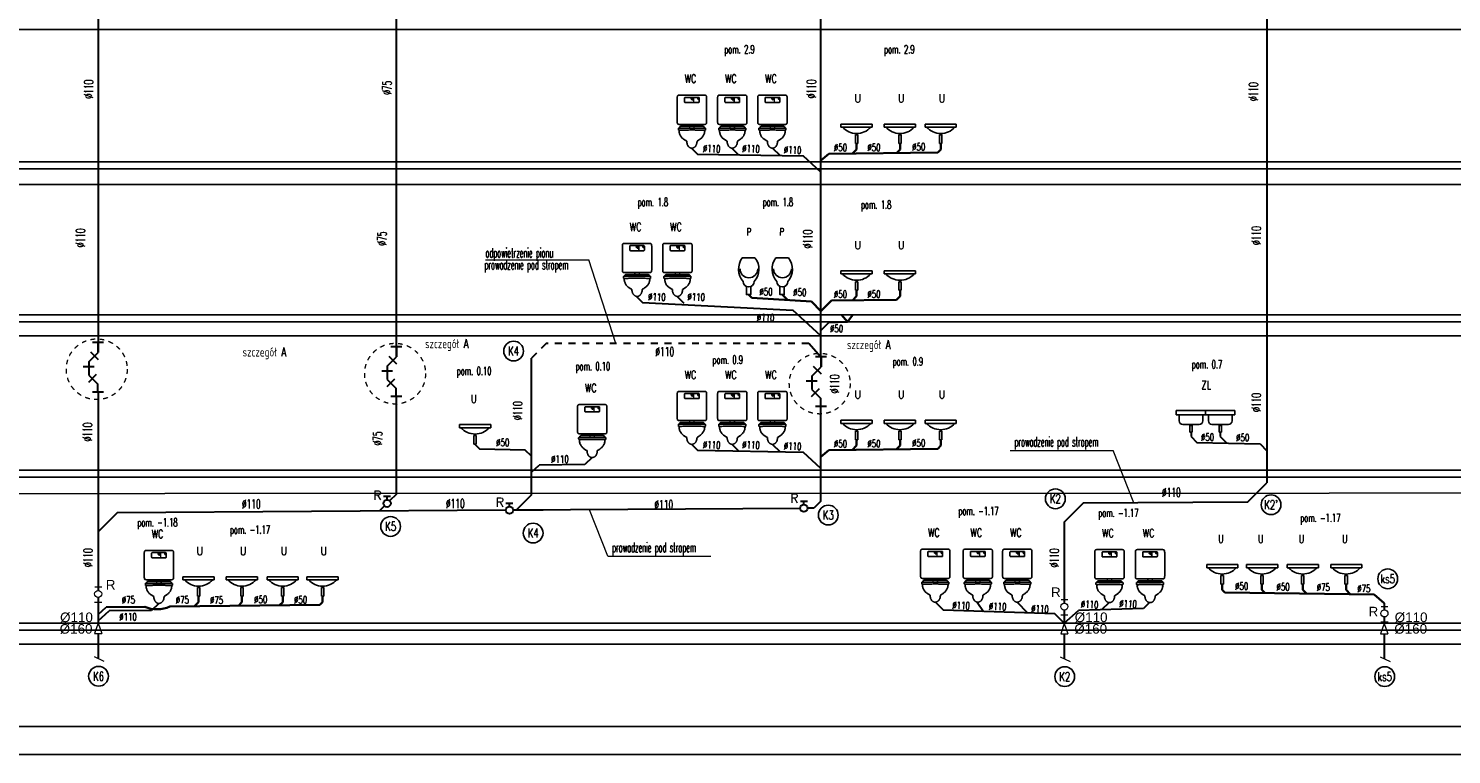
# Model space of a CAD drawing. Header units: millimetres. Extents: x -34676 to 172266, y 39940 to 476087.
# Tile 208 of 256: x 97708 to 128836, y 274875 to 290761. Entities that reach past the tile are written whole.
import ezdxf
from ezdxf.enums import TextEntityAlignment as Align
from ezdxf.lldxf.tags import DXFTag

# ---------------------------------------------------------------- set-up
doc = ezdxf.new("R2010")
doc.units = ezdxf.units.MM
doc.header["$MEASUREMENT"] = 0
doc.linetypes.add('DASHED', pattern=[2, 1, -1])
for name, color, linetype, lineweight in [('# nr wpustów', 200, 'Continuous', 9), ('# woda', 4, 'Continuous', 18), ('##pion ks', 7, 'Continuous', 20), ('#kan.san', 34, 'Continuous', 30), ('#ks', 34, 'Continuous', 30), ('A-Warstwa6', 7, 'Continuous', 15), ('Warstwa 6', 7, 'Continuous', 15), ('WARSTWA6', 7, 'Continuous', 15)]:
    doc.layers.add(name, color=color, linetype=linetype, lineweight=lineweight)
for name, color, linetype in [('#armatura', 255, 'Continuous'), ('#kan_san-op', 34, 'Continuous'), ('IS_Opisy_działek_Therm', 7, 'SOLID'), ('LINIE_ODN', 7, 'Continuous'), ('ODCINKI', 7, 'Continuous')]:
    doc.layers.add(name, color=color, linetype=linetype)
doc.layers.add('IS_Opisy_działek_Wodociag', color=7, linetype='SOLID', true_color=0x000000)
doc.styles.add('Arial', font='arial.ttf', dxfattribs={"height": 0.2})
doc.styles.add('GLOWNE', font='romans.shx', dxfattribs={"width": 0.8})
doc.styles.add('ROMANS', font='romans', dxfattribs={"width": 0.6})
doc.styles.get("Standard").update_dxf_attribs({"font": 'arial.ttf'})
tags = doc.linetypes.add('SOLID', pattern=[10, 10, 0]).pattern_tags.tags
tags[6:7] = [DXFTag(74, 4), DXFTag(75, 0), DXFTag(340, '0'), DXFTag(46, 0.0), DXFTag(50, 0.0), DXFTag(44, 0.0), DXFTag(45, 0.0)]
tags[4:5] = [DXFTag(74, 4), DXFTag(75, 0), DXFTag(340, '0'), DXFTag(46, 0.0), DXFTag(50, 0.0), DXFTag(44, 0.0), DXFTag(45, 0.0)]

# ---------------------------------------------------------------- blocks, each defined once
blk = doc.blocks.new('AD201B8')
at = {"layer": '#ks', "color": 7, "lineweight": -3, "ltscale": 0.01, "const_width": 3.2}
for points in [[(4, 127.2), (4, 116)], [(-4.8, 68), (-4.8, 60)], [(4.8, 68), (4.8, 60)]]:
    blk.add_lwpolyline(points, dxfattribs=at)
at = {"layer": '#ks', "color": 7, "linetype": 'Continuous', "lineweight": -3}
for points, knots in [([(-32, 124), (-32, 124.7), (-32, 125.9), (-32, 127.5), (-31.9, 128.8), (-31.7, 129.9), (-31.3, 130.7), (-30.7, 131.3), (-29.9, 131.7), (-28.8, 131.9), (-27.5, 132), (-25.9, 132), (-24.7, 132), (-24, 132)], [0, 0, 0, 0, 0.01243432, 0.02261803, 0.03080098, 0.03729996, 0.0425926, 0.04742706, 0.0527197, 0.05921868, 0.06740164, 0.07758535, 0.09001967, 0.09001967, 0.09001967, 0.09001967]), ([(24, 132), (24.7, 132), (25.9, 132), (27.5, 132), (28.8, 131.9), (29.9, 131.7), (30.7, 131.3), (31.3, 130.7), (31.7, 129.9), (31.9, 128.8), (32, 127.5), (32, 125.9), (32, 124.7), (32, 124)], [0, 0, 0, 0, 0.01243432, 0.02261803, 0.03080098, 0.03729996, 0.0425926, 0.04742706, 0.0527197, 0.05921868, 0.06740164, 0.07758535, 0.09001967, 0.09001967, 0.09001967, 0.09001967]), ([(32, 124), (32, 122.6), (32, 119.9), (32, 116), (32, 112.2), (32, 108.6), (32, 104.8), (32, 101), (32, 96.9), (32, 92.4), (32, 87.5), (32, 81.9), (32, 78.1), (32, 76)], [0, 0, 0, 0, 0.0261458, 0.0504884, 0.073704, 0.0964688, 0.1194591, 0.1433509, 0.1688204, 0.196544, 0.2271976, 0.2614576, 0.3, 0.3, 0.3, 0.3]), ([(-24, 68), (-24.7, 68), (-25.9, 68), (-27.5, 68), (-28.8, 68.1), (-29.9, 68.3), (-30.7, 68.7), (-31.3, 69.3), (-31.7, 70.1), (-31.9, 71.2), (-32, 72.5), (-32, 74.1), (-32, 75.3), (-32, 76)], [0, 0, 0, 0, 0.01243432, 0.02261803, 0.03080098, 0.03729996, 0.0425926, 0.04742706, 0.0527197, 0.05921868, 0.06740164, 0.07758535, 0.09001967, 0.09001967, 0.09001967, 0.09001967]), ([(24, 68), (22.6, 68), (19.9, 68), (16, 68), (12.2, 68), (8.6, 68), (4.8, 68), (1, 68), (-3.1, 68), (-7.6, 68), (-12.5, 68), (-18.1, 68), (-21.9, 68), (-24, 68)], [0, 0, 0, 0, 0.0261458, 0.0504884, 0.073704, 0.0964688, 0.1194591, 0.1433509, 0.1688204, 0.196544, 0.2271976, 0.2614576, 0.3, 0.3, 0.3, 0.3]), ([(32, 76), (32, 75.3), (32, 74.1), (32, 72.5), (31.9, 71.2), (31.7, 70.1), (31.3, 69.3), (30.7, 68.7), (29.9, 68.3), (28.8, 68.1), (27.5, 68), (25.9, 68), (24.7, 68), (24, 68)], [0, 0, 0, 0, 0.01243432, 0.02261803, 0.03080098, 0.03729996, 0.0425926, 0.04742706, 0.0527197, 0.05921868, 0.06740164, 0.07758535, 0.09001967, 0.09001967, 0.09001967, 0.09001967])]:
    blk.add_open_spline(points, degree=3, knots=knots, dxfattribs=at)
for points in [[(-24, 132), (-22.5, 132), (-19.6, 132), (-15.3, 132), (-10.9, 132), (-6.5, 132), (-2.2, 132), (2.2, 132), (6.5, 132), (10.9, 132), (15.3, 132), (19.6, 132), (22.5, 132), (24, 132)], [(-32, 76), (-32, 77.5), (-32, 80.4), (-32, 84.7), (-32, 89.1), (-32, 93.5), (-32, 97.8), (-32, 102.2), (-32, 106.5), (-32, 110.9), (-32, 115.3), (-32, 119.6), (-32, 122.5), (-32, 124)]]:
    blk.add_open_spline(points, degree=3, dxfattribs=at)
at = {"layer": '#ks', "color": 7, "lineweight": -3, "ltscale": 0.01}
for points, knots in [([(-16, 124), (-16, 124.3), (-16, 124.7), (-16, 125.4), (-15.9, 125.9), (-15.9, 126.4), (-15.7, 126.7), (-15.5, 126.9), (-15.2, 127.1), (-14.7, 127.1), (-14.2, 127.2), (-13.5, 127.2), (-13.1, 127.2), (-12.8, 127.2)], [0, 0, 0, 0, 0.00497373, 0.00904721, 0.01232039, 0.01491998, 0.01703704, 0.01897083, 0.02108788, 0.02368747, 0.02696065, 0.03103414, 0.03600787, 0.03600787, 0.03600787, 0.03600787]), ([(-12.8, 127.2), (-12, 127.2), (-10.4, 127.2), (-8.2, 127.2), (-6.1, 127.2), (-4.1, 127.2), (-2.2, 127.2), (-0.2, 127.2), (1.9, 127.2), (4.2, 127.2), (6.8, 127.2), (9.7, 127.2), (11.7, 127.2), (12.8, 127.2)], [0, 0, 0, 0, 0.015447, 0.0293614, 0.0421938, 0.0543952, 0.0664162, 0.0787077, 0.0917205, 0.1059053, 0.121713, 0.1395943, 0.16, 0.16, 0.16, 0.16]), ([(-0.8, 126.4), (-0.8, 126.3), (-0.8, 126.2), (-0.9, 126), (-0.9, 125.7), (-1, 125.5), (-1.1, 125.3), (-1.3, 125.1), (-1.4, 124.9), (-1.5, 124.7), (-1.5, 124.4), (-1.6, 124.2), (-1.6, 124.1), (-1.6, 124)], [0, 0, 0, 0, 0.0013686, 0.00276912, 0.00421381, 0.00569952, 0.00721335, 0.0087371, 0.01025093, 0.01173665, 0.01318133, 0.01458185, 0.01595045, 0.01595045, 0.01595045, 0.01595045]), ([(0, 124), (0, 124.1), (0, 124.2), (-0.1, 124.4), (-0.1, 124.7), (-0.2, 124.9), (-0.3, 125.1), (-0.5, 125.3), (-0.6, 125.5), (-0.7, 125.7), (-0.7, 126), (-0.8, 126.2), (-0.8, 126.3), (-0.8, 126.4)], [0, 0, 0, 0, 0.0013686, 0.00276912, 0.00421381, 0.00569952, 0.00721335, 0.0087371, 0.01025093, 0.01173665, 0.01318133, 0.01458185, 0.01595045, 0.01595045, 0.01595045, 0.01595045]), ([(0.8, 124.8), (0.8, 124.7), (0.8, 124.6), (0.7, 124.4), (0.7, 124.1), (0.6, 123.9), (0.5, 123.7), (0.3, 123.5), (0.2, 123.3), (0.1, 123.1), (0.1, 122.8), (0, 122.6), (0, 122.5), (0, 122.4)], [0, 0, 0, 0, 0.0013686, 0.00276912, 0.00421381, 0.00569952, 0.00721335, 0.0087371, 0.01025093, 0.01173665, 0.01318133, 0.01458185, 0.01595045, 0.01595045, 0.01595045, 0.01595045]), ([(1.6, 122.4), (1.6, 122.5), (1.6, 122.6), (1.5, 122.8), (1.5, 123.1), (1.4, 123.3), (1.3, 123.5), (1.1, 123.7), (1, 123.9), (0.9, 124.1), (0.9, 124.4), (0.8, 124.6), (0.8, 124.7), (0.8, 124.8)], [0, 0, 0, 0, 0.0013686, 0.00276912, 0.00421381, 0.00569952, 0.00721335, 0.0087371, 0.01025093, 0.01173665, 0.01318133, 0.01458185, 0.01595045, 0.01595045, 0.01595045, 0.01595045]), ([(2.4, 126.4), (2.4, 126.3), (2.4, 126.2), (2.3, 126), (2.3, 125.7), (2.2, 125.5), (2.1, 125.3), (1.9, 125.1), (1.8, 124.9), (1.7, 124.7), (1.7, 124.4), (1.6, 124.2), (1.6, 124.1), (1.6, 124)], [0, 0, 0, 0, 0.0013686, 0.00276912, 0.00421381, 0.00569952, 0.00721335, 0.0087371, 0.01025093, 0.01173665, 0.01318133, 0.01458185, 0.01595045, 0.01595045, 0.01595045, 0.01595045]), ([(3.2, 124), (3.2, 124.1), (3.2, 124.2), (3.1, 124.4), (3.1, 124.7), (3, 124.9), (2.9, 125.1), (2.7, 125.3), (2.6, 125.5), (2.5, 125.7), (2.5, 126), (2.4, 126.2), (2.4, 126.3), (2.4, 126.4)], [0, 0, 0, 0, 0.0013686, 0.00276912, 0.00421381, 0.00569952, 0.00721335, 0.0087371, 0.01025093, 0.01173665, 0.01318133, 0.01458185, 0.01595045, 0.01595045, 0.01595045, 0.01595045]), ([(12.8, 127.2), (13.1, 127.2), (13.5, 127.2), (14.2, 127.2), (14.7, 127.1), (15.2, 127.1), (15.5, 126.9), (15.7, 126.7), (15.9, 126.4), (15.9, 125.9), (16, 125.4), (16, 124.7), (16, 124.3), (16, 124)], [0, 0, 0, 0, 0.00497373, 0.00904721, 0.01232039, 0.01491998, 0.01703704, 0.01897083, 0.02108788, 0.02368747, 0.02696065, 0.03103414, 0.03600787, 0.03600787, 0.03600787, 0.03600787]), ([(13.6, 126.4), (13.6, 126.3), (13.6, 126.2), (13.5, 126), (13.5, 125.7), (13.4, 125.5), (13.3, 125.3), (13.1, 125.1), (13, 124.9), (12.9, 124.7), (12.9, 124.4), (12.8, 124.2), (12.8, 124.1), (12.8, 124)], [0, 0, 0, 0, 0.0013686, 0.00276912, 0.00421381, 0.00569952, 0.00721335, 0.0087371, 0.01025093, 0.01173665, 0.01318133, 0.01458185, 0.01595045, 0.01595045, 0.01595045, 0.01595045]), ([(14.4, 124), (14.4, 124.1), (14.4, 124.2), (14.3, 124.4), (14.3, 124.7), (14.2, 124.9), (14.1, 125.1), (13.9, 125.3), (13.8, 125.5), (13.7, 125.7), (13.7, 126), (13.6, 126.2), (13.6, 126.3), (13.6, 126.4)], [0, 0, 0, 0, 0.0013686, 0.00276912, 0.00421381, 0.00569952, 0.00721335, 0.0087371, 0.01025093, 0.01173665, 0.01318133, 0.01458185, 0.01595045, 0.01595045, 0.01595045, 0.01595045]), ([(-16, 119.2), (-16, 119.4), (-16, 119.8), (-16, 120.3), (-16, 120.7), (-16, 121.1), (-16, 121.4), (-16, 121.8), (-16, 122.1), (-16, 122.5), (-16, 122.9), (-16, 123.4), (-16, 123.8), (-16, 124)], [0, 0, 0, 0, 0.00374155, 0.00687453, 0.00953418, 0.01185575, 0.01397446, 0.01602554, 0.01814425, 0.02046582, 0.02312547, 0.02625845, 0.03, 0.03, 0.03, 0.03]), ([(-12.8, 116), (-13.1, 116), (-13.5, 116), (-14.2, 116), (-14.7, 116.1), (-15.2, 116.1), (-15.5, 116.3), (-15.7, 116.5), (-15.9, 116.8), (-15.9, 117.3), (-16, 117.8), (-16, 118.5), (-16, 118.9), (-16, 119.2)], [0, 0, 0, 0, 0.00497373, 0.00904721, 0.01232039, 0.01491998, 0.01703704, 0.01897083, 0.02108788, 0.02368747, 0.02696065, 0.03103414, 0.03600787, 0.03600787, 0.03600787, 0.03600787]), ([(12.8, 116), (11.9, 116), (10.2, 116), (7.8, 116), (5.7, 116), (3.8, 116), (2.1, 116), (0.3, 116), (-1.7, 116), (-3.8, 116), (-6.4, 116), (-9.4, 116), (-11.6, 116), (-12.8, 116)], [0, 0, 0, 0, 0.0174756, 0.0322014, 0.0448986, 0.0562885, 0.0670924, 0.0780316, 0.0898272, 0.1032006, 0.118873, 0.1375657, 0.16, 0.16, 0.16, 0.16]), ([(-1.6, 124), (-1.6, 124), (-1.6, 124), (-1.6, 123.9), (-1.6, 123.8), (-1.6, 123.8), (-1.5, 123.7), (-1.5, 123.5), (-1.4, 123.4), (-1.3, 123.3), (-1.2, 123.3), (-1, 123.2), (-0.9, 123.2), (-0.8, 123.2)], [0, 0, 0, 0, 0.000116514, 0.000436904, 0.000919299, 0.001525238, 0.002221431, 0.002982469, 0.003794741, 0.004661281, 0.005605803, 0.006672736, 0.007921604, 0.007921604, 0.007921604, 0.007921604]), ([(-0.8, 123.2), (-0.7, 123.2), (-0.6, 123.2), (-0.4, 123.3), (-0.3, 123.3), (-0.2, 123.4), (-0.1, 123.5), (-0.1, 123.7), (0, 123.8), (0, 123.8), (0, 123.9), (0, 124), (0, 124), (0, 124)], [0, 0, 0, 0, 0.001248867, 0.002315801, 0.003260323, 0.004126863, 0.004939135, 0.005700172, 0.006396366, 0.007002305, 0.007484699, 0.007805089, 0.007921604, 0.007921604, 0.007921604, 0.007921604]), ([(0, 122.4), (0, 122.4), (0, 122.4), (0, 122.3), (0, 122.2), (0, 122.2), (0.1, 122.1), (0.1, 121.9), (0.2, 121.8), (0.3, 121.7), (0.4, 121.7), (0.6, 121.6), (0.7, 121.6), (0.8, 121.6)], [0, 0, 0, 0, 0.000116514, 0.000436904, 0.000919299, 0.001525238, 0.002221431, 0.002982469, 0.003794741, 0.004661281, 0.005605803, 0.006672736, 0.007921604, 0.007921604, 0.007921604, 0.007921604]), ([(0.8, 121.6), (0.9, 121.6), (1, 121.6), (1.2, 121.7), (1.3, 121.7), (1.4, 121.8), (1.5, 121.9), (1.5, 122.1), (1.6, 122.2), (1.6, 122.2), (1.6, 122.3), (1.6, 122.4), (1.6, 122.4), (1.6, 122.4)], [0, 0, 0, 0, 0.001248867, 0.002315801, 0.003260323, 0.004126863, 0.004939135, 0.005700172, 0.006396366, 0.007002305, 0.007484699, 0.007805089, 0.007921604, 0.007921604, 0.007921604, 0.007921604]), ([(1.6, 124), (1.6, 124), (1.6, 124), (1.6, 123.9), (1.6, 123.8), (1.6, 123.8), (1.7, 123.7), (1.7, 123.5), (1.8, 123.4), (1.9, 123.3), (2, 123.3), (2.2, 123.2), (2.3, 123.2), (2.4, 123.2)], [0, 0, 0, 0, 0.000116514, 0.000436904, 0.000919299, 0.001525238, 0.002221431, 0.002982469, 0.003794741, 0.004661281, 0.005605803, 0.006672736, 0.007921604, 0.007921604, 0.007921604, 0.007921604]), ([(2.4, 123.2), (2.5, 123.2), (2.6, 123.2), (2.8, 123.3), (2.9, 123.3), (3, 123.4), (3.1, 123.5), (3.1, 123.7), (3.2, 123.8), (3.2, 123.8), (3.2, 123.9), (3.2, 124), (3.2, 124), (3.2, 124)], [0, 0, 0, 0, 0.001248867, 0.002315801, 0.003260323, 0.004126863, 0.004939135, 0.005700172, 0.006396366, 0.007002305, 0.007484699, 0.007805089, 0.007921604, 0.007921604, 0.007921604, 0.007921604]), ([(12.8, 124), (12.8, 124), (12.8, 124), (12.8, 123.9), (12.8, 123.8), (12.8, 123.8), (12.9, 123.7), (12.9, 123.5), (13, 123.4), (13.1, 123.3), (13.2, 123.3), (13.4, 123.2), (13.5, 123.2), (13.6, 123.2)], [0, 0, 0, 0, 0.000116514, 0.000436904, 0.000919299, 0.001525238, 0.002221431, 0.002982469, 0.003794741, 0.004661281, 0.005605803, 0.006672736, 0.007921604, 0.007921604, 0.007921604, 0.007921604]), ([(16, 119.2), (16, 118.9), (16, 118.5), (16, 117.8), (15.9, 117.3), (15.9, 116.8), (15.7, 116.5), (15.5, 116.3), (15.2, 116.1), (14.7, 116.1), (14.2, 116), (13.5, 116), (13.1, 116), (12.8, 116)], [0, 0, 0, 0, 0.00497373, 0.00904721, 0.01232039, 0.01491998, 0.01703704, 0.01897083, 0.02108788, 0.02368747, 0.02696065, 0.03103414, 0.03600787, 0.03600787, 0.03600787, 0.03600787]), ([(13.6, 123.2), (13.7, 123.2), (13.8, 123.2), (14, 123.3), (14.1, 123.3), (14.2, 123.4), (14.3, 123.5), (14.3, 123.7), (14.4, 123.8), (14.4, 123.8), (14.4, 123.9), (14.4, 124), (14.4, 124), (14.4, 124)], [0, 0, 0, 0, 0.001248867, 0.002315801, 0.003260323, 0.004126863, 0.004939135, 0.005700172, 0.006396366, 0.007002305, 0.007484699, 0.007805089, 0.007921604, 0.007921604, 0.007921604, 0.007921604]), ([(16, 124), (16, 123.8), (16, 123.4), (16, 122.9), (16, 122.5), (16, 122.1), (16, 121.8), (16, 121.4), (16, 121.1), (16, 120.7), (16, 120.3), (16, 119.8), (16, 119.4), (16, 119.2)], [0, 0, 0, 0, 0.00374155, 0.00687453, 0.00953418, 0.01185575, 0.01397446, 0.01602554, 0.01814425, 0.02046582, 0.02312547, 0.02625845, 0.03, 0.03, 0.03, 0.03]), ([(-28, 60), (-27.9, 60.2), (-27.8, 60.6), (-27.5, 61.2), (-27.2, 61.8), (-26.9, 62.3), (-26.5, 62.7), (-26.1, 63.1), (-25.7, 63.4), (-25.3, 63.7), (-24.9, 63.9), (-24.4, 64), (-24.1, 64), (-24, 64)], [0, 0, 0, 0, 0.00423186, 0.00830097, 0.01220149, 0.01592844, 0.01947867, 0.02285217, 0.02605368, 0.02909475, 0.03199625, 0.03479091, 0.03752535, 0.03752535, 0.03752535, 0.03752535]), ([(-24, 64), (-21.8, 64), (-17.8, 64), (-12.5, 64), (-8.3, 64), (-4.8, 64), (-1.7, 64), (1.2, 64), (4.2, 64), (7.8, 64), (12.2, 64), (17.7, 64), (21.7, 64), (24, 64)], [0, 0, 0, 0, 0.0413599, 0.0740195, 0.0999399, 0.1210819, 0.1394065, 0.1568745, 0.175447, 0.1970849, 0.2237491, 0.2574005, 0.3, 0.3, 0.3, 0.3]), ([(24, 64), (24.1, 64), (24.4, 64), (24.9, 63.9), (25.3, 63.7), (25.7, 63.4), (26.1, 63.1), (26.5, 62.7), (26.9, 62.3), (27.2, 61.8), (27.5, 61.2), (27.8, 60.6), (27.9, 60.2), (28, 60)], [0, 0, 0, 0, 0.00273444, 0.00552909, 0.00843059, 0.01147167, 0.01467318, 0.01804667, 0.02159691, 0.02532386, 0.02922438, 0.03329349, 0.03752535, 0.03752535, 0.03752535, 0.03752535]), ([(-28, 60), (-28.1, 60), (-28.4, 60), (-28.7, 60), (-29, 60), (-29.2, 59.9), (-29.4, 59.8), (-29.5, 59.6), (-29.5, 59.4), (-29.6, 59), (-29.6, 58.7), (-29.6, 58.2), (-29.6, 57.8), (-29.6, 57.6)], [0, 0, 0, 0, 0.00248688, 0.00452447, 0.00616882, 0.00750526, 0.00868128, 0.00991384, 0.01141668, 0.01334144, 0.01579113, 0.01884568, 0.02257596, 0.02257596, 0.02257596, 0.02257596]), ([(-29.6, 57.6), (-29.6, 57.5), (-29.6, 57.2), (-29.6, 56.8), (-29.6, 56.5), (-29.5, 56.2), (-29.5, 55.9), (-29.4, 55.7), (-29.2, 55.5), (-29, 55.4), (-28.7, 55.3), (-28.4, 55.2), (-28.1, 55.2), (-28, 55.2)], [0, 0, 0, 0, 0.00260332, 0.00495928, 0.00707154, 0.00895171, 0.01062718, 0.01215261, 0.01362068, 0.01515861, 0.01690281, 0.01897256, 0.0214625, 0.0214625, 0.0214625, 0.0214625]), ([(28, 60), (26.2, 60), (22.6, 60), (17.2, 60), (11.9, 60), (6.6, 60), (1.4, 60), (-3.7, 60), (-8.8, 60), (-13.7, 60), (-18.6, 60), (-23.3, 60), (-26.5, 60), (-28, 60)], [0, 0, 0, 0, 0.0339594, 0.0676258, 0.1009542, 0.1338993, 0.1664162, 0.1984598, 0.229985, 0.2609467, 0.2912998, 0.3209992, 0.35, 0.35, 0.35, 0.35]), ([(-28, 55.2), (-26.3, 55.3), (-22.8, 55.4), (-17.6, 55.6), (-12.5, 55.7), (-7.3, 55.8), (-2.2, 55.8), (2.8, 55.8), (7.9, 55.8), (12.9, 55.7), (18, 55.6), (23, 55.4), (26.3, 55.3), (28, 55.2)], [0, 0, 0, 0, 0.0326306, 0.0650275, 0.0972149, 0.1292172, 0.1610589, 0.1927644, 0.2243581, 0.2558647, 0.2873085, 0.3187141, 0.350106, 0.350106, 0.350106, 0.350106]), ([(-28, 55.2), (-28, 54), (-27.9, 51.8), (-27.3, 48.6), (-26.4, 45.7), (-25.2, 43.2), (-23.8, 40.9), (-22.1, 38.9), (-20.2, 37.1), (-18.1, 35.4), (-15.9, 33.9), (-13.6, 32.5), (-12, 31.6), (-11.2, 31.2)], [0, 0, 0, 0, 0.022009, 0.0420139, 0.0604947, 0.0779125, 0.0946803, 0.1111371, 0.1275324, 0.1440256, 0.1606965, 0.1775602, 0.1945849, 0.1945849, 0.1945849, 0.1945849]), ([(-11.2, 31.2), (-11.2, 30.4), (-11.1, 28.7), (-10.7, 26.4), (-10.1, 24.3), (-9.3, 22.4), (-8.3, 20.7), (-7.2, 19.3), (-5.9, 18.1), (-4.5, 17.2), (-3, 16.5), (-1.5, 16.1), (-0.5, 16), (0, 16)], [0, 0, 0, 0, 0.0157588, 0.0304114, 0.0440832, 0.05689, 0.068938, 0.0803261, 0.091148, 0.1014962, 0.1114679, 0.1211705, 0.1307285, 0.1307285, 0.1307285, 0.1307285]), ([(0, 16), (0.5, 16), (1.5, 16.1), (3, 16.5), (4.5, 17.2), (5.9, 18.1), (7.2, 19.3), (8.3, 20.7), (9.3, 22.4), (10.1, 24.3), (10.7, 26.4), (11.1, 28.7), (11.2, 30.4), (11.2, 31.2)], [0, 0, 0, 0, 0.009558, 0.0192606, 0.0292323, 0.0395805, 0.0504023, 0.0617905, 0.0738385, 0.0866453, 0.1003171, 0.1149697, 0.1307285, 0.1307285, 0.1307285, 0.1307285]), ([(11.2, 31.2), (11.9, 31.6), (13.4, 32.5), (15.6, 33.9), (17.7, 35.4), (19.8, 37.1), (21.7, 38.9), (23.5, 40.9), (25, 43.2), (26.3, 45.7), (27.3, 48.6), (27.9, 51.8), (28, 54), (28, 55.2)], [0, 0, 0, 0, 0.0160517, 0.0323232, 0.0487165, 0.0651746, 0.0817004, 0.0983761, 0.11538, 0.1329948, 0.1516015, 0.1716595, 0.193675, 0.193675, 0.193675, 0.193675]), ([(29.6, 57.6), (29.6, 57.8), (29.6, 58.2), (29.6, 58.7), (29.6, 59), (29.5, 59.4), (29.5, 59.6), (29.4, 59.8), (29.2, 59.9), (29, 60), (28.7, 60), (28.4, 60), (28.1, 60), (28, 60)], [0, 0, 0, 0, 0.00373029, 0.00678483, 0.00923453, 0.01115929, 0.01266213, 0.01389468, 0.0150707, 0.01640714, 0.0180515, 0.02008909, 0.02257596, 0.02257596, 0.02257596, 0.02257596]), ([(28, 55.2), (28.1, 55.2), (28.4, 55.2), (28.7, 55.3), (29, 55.4), (29.2, 55.5), (29.4, 55.7), (29.5, 55.9), (29.5, 56.2), (29.6, 56.5), (29.6, 56.8), (29.6, 57.2), (29.6, 57.5), (29.6, 57.6)], [0, 0, 0, 0, 0.00248994, 0.00455969, 0.00630389, 0.00784182, 0.00930989, 0.01083532, 0.01251079, 0.01439096, 0.01650323, 0.01885919, 0.0214625, 0.0214625, 0.0214625, 0.0214625])]:
    blk.add_open_spline(points, degree=3, knots=knots, dxfattribs=at)
at = {"layer": '#armatura', "color": 7, "style": 'ROMANS', "width": 0.75}
blk.add_text('WC', height=18, dxfattribs=at).set_placement((-16.1, 159.1))
blk = doc.blocks.new('AD201A8')
at = {"layer": '#armatura', "color": 7, "ltscale": 0.008}
for p, q in [((-33.8, 90), (34.3, 90)), ((-33.8, 90), (-33.8, 83)), ((34.3, 83), (-33.8, 83)), ((-2.6, 66.1), (-2.6, 47.3)), ((2.6, 66.1), (-2.6, 66.1)), ((2.6, 47.3), (2.6, 66.1)), ((34.3, 90), (34.3, 83)), ((2.6, 47.3), (-2.6, 47.3))]:
    blk.add_line(p, q, dxfattribs=at)
blk.add_arc((0, 110.6), 41.4, 221.7425, 318.4821, dxfattribs=at)
at = {"layer": '#armatura', "color": 7, "style": 'ROMANS', "width": 0.75}
blk.add_text('U', height=18, dxfattribs=at).set_placement((-9.1, 137.1))
blk = doc.blocks.new('ttggg')
at = {"layer": '# nr wpustów', "color": 34, "linetype": 'Continuous', "lineweight": 30}
for p, q in [((-0.1, 0.084), (0.002, 0.084)), ((-0.049, 0.033), (-0.049, 0.084))]:
    blk.add_line(p, q, dxfattribs=at)
blk.add_circle((-0.049, -0.02), 0.0531, dxfattribs=at)
blk = doc.blocks.new('qadeeff')
at = {"layer": '#kan.san', "color": 34}
for p, q in [((-77134, 27191.1), (-77157.9, 27191.1)), ((-77146, 27191.1), (-77146, 27191.1)), ((-77146, 27169.5), (-77146, 27191.1)), ((-77146, 27191.1), (-77146, 27169.5)), ((-77166.4, 27149.1), (-77146, 27169.5)), ((-77166.4, 27149.1), (-77166.4, 27120)), ((-77145.3, 27153.3), (-77162.2, 27170.1)), ((-77154.5, 27138.2), (-77178.3, 27138.2)), ((-77150.4, 27120.9), (-77167.3, 27104)), ((-77166.4, 27120), (-77146.3, 27099.9)), ((-77134, 27082.7), (-77157.9, 27082.7)), ((-77146.3, 27082.7), (-77146.3, 27099.9))]:
    blk.add_line(p, q, dxfattribs=at)
blk = doc.blocks.new('A$C51EE0A61')
at = {"layer": '#armatura', "color": 7, "ltscale": 0.008}
for p, q in [((0, 91), (639, 91)), ((0, 0), (0, 91)), ((639, 0), (0, 0)), ((64, 0), (579, 0)), ((639, 91), (639, 0))]:
    blk.add_line(p, q, dxfattribs=at)

msp = doc.modelspace()

# ---------------------------------------------------------------- linework, layer by layer
at = {"layer": '#armatura', "color": 7, "ltscale": 0.008}
for p, q in [((113598, 285742), (113321, 285742)), ((114332, 285742), (114055, 285742)), ((122880, 282173), (122880, 282310)), ((123318, 282096), (122957, 282096)), ((123112, 282073), (123164, 282073)), ((123112, 281927), (123112, 282073)), ((123164, 282073), (123164, 281927)), ((123395, 282310), (123395, 282173)), ((123519, 282310), (123519, 282173)), ((123957, 282096), (123596, 282096)), ((123751, 282073), (123803, 282073)), ((123751, 281927), (123751, 282073)), ((123803, 282073), (123803, 281927)), ((124034, 282310), (124034, 282173)), ((123112, 281927), (123164, 281927)), ((123751, 281927), (123803, 281927))]:
    msp.add_line(p, q, dxfattribs=at)
for points in [[(113506, 285112), (113506, 284938), (113412, 284938), (113412, 285114)], [(114240, 285112), (114240, 284938), (114146, 284938), (114146, 285114)]]:
    msp.add_lwpolyline(points, dxfattribs=at)
for centre, radius, start, end in [((113654, 285496), 414, 143.6605, 221.1182), ((113467, 285500), 194, 180, 0), ((113287, 285490), 400, 318.2168, 38.9643), ((114389, 285496), 414, 143.6605, 221.1182), ((114201, 285500), 194, 180, 0), ((114021, 285490), 400, 318.2168, 38.9643), ((113462, 285224), 120, 180, 0), ((114197, 285224), 120, 180, 0), ((122957, 282173), 76.9, 179.9997, 269.9997), ((123318, 282173), 76.9, 269.9997, 359.9997), ((123596, 282173), 76.9, 179.9997, 269.9997), ((123957, 282173), 76.9, 269.9997, 359.9997)]:
    msp.add_arc(centre, radius, start, end, dxfattribs=at)
at = {"layer": '#kan_san-op', "color": 7}
for centre in [(108320, 283703), (120170, 280470), (124888, 280341), (115203, 280114), (105630, 279865), (108747, 279720), (127441, 278719), (99241, 276587), (120375, 276580), (127374, 276580)]:
    msp.add_ellipse(centre, major_axis=(-153, 153), ratio=1, start_param=3.926991, end_param=10.210176, dxfattribs=at)
at = {"layer": '#ks', "lineweight": 35}
for p, q in [((115042, 287870), (115214, 288016)), ((115214, 288016), (117596, 288045)), ((115822, 288113), (115731, 288022)), ((115822, 288242), (115822, 288113)), ((116772, 288113), (116692, 288034)), ((116772, 288242), (116772, 288113)), ((117664, 288113), (117596, 288045)), ((117664, 288242), (117664, 288113)), ((113459, 284938), (113534, 284864)), ((113534, 284864), (114833, 284784)), ((114193, 284938), (114316, 284816)), ((115273, 284807), (116692, 284824)), ((115822, 284903), (115731, 284812)), ((115822, 285032), (115822, 284903)), ((116772, 284903), (116692, 284824)), ((116772, 285032), (116772, 284903)), ((114833, 284784), (115042, 284576)), ((115273, 284807), (115042, 284576)), ((115822, 281762), (115822, 281633)), ((116772, 281762), (116772, 281633)), ((117664, 281762), (117664, 281633)), ((115042, 281390), (115214, 281536)), ((115214, 281536), (117596, 281565)), ((115822, 281633), (115731, 281542)), ((116772, 281633), (116692, 281554)), ((117664, 281633), (117596, 281565)), ((123819, 278605), (123819, 278477)), ((124690, 278605), (124690, 278477)), ((125582, 278605), (125582, 278477)), ((126531, 278605), (126531, 278477)), ((101429, 278339), (101429, 278211)), ((102378, 278339), (102378, 278211)), ((103271, 278339), (103271, 278211)), ((104141, 278339), (104141, 278211)), ((123819, 278477), (123876, 278419)), ((127140, 278379), (123876, 278419)), ((124690, 278477), (124758, 278409)), ((125582, 278477), (125661, 278397)), ((126531, 278477), (126622, 278386)), ((127364, 278189), (127140, 278379)), ((99405, 278096), (100252, 278106)), ((100800, 278113), (104084, 278153)), ((101429, 278211), (101338, 278119)), ((102378, 278211), (102299, 278131)), ((103271, 278211), (103202, 278142)), ((104141, 278211), (104084, 278153))]:
    msp.add_line(p, q, dxfattribs=at)
at = {"layer": '#ks', "color": 7, "lineweight": 35}
for p, q in [((115493, 284492), (115625, 284339)), ((115625, 284339), (115737, 284492))]:
    msp.add_line(p, q, dxfattribs=at)
at = {"layer": '#ks', "color": 34, "linetype": 'DASHED', "lineweight": 30, "ltscale": 150}
for p, q in [((109031, 283865), (108710, 283544)), ((114774, 283865), (109031, 283865))]:
    msp.add_line(p, q, dxfattribs=at)
at = {"layer": '#ks', "lineweight": 35}
msp.add_arc((100519, 278726), 674, 246.7308, 294.6826, dxfattribs=at)
at = {"color": 7, "linetype": 'DASHED', "lineweight": 0, "ltscale": 100}
for centre in [(99202, 283304), (105728, 283208), (115016, 282990)]:
    msp.add_circle(centre, 665, dxfattribs=at)
at = {"layer": 'IS_Opisy_działek_Therm', "color": 7}
for p, q in [((74766, 275485), (171666, 275485)), ((72266, 274875), (172266, 274875))]:
    msp.add_line(p, q, dxfattribs=at)
at = {"layer": 'IS_Opisy_działek_Therm', "color": 252, "ltscale": 10}
for points in [[(75191, 290740), (151618, 290740)], [(75191, 287692), (151618, 287692)], [(75838, 287845), (151618, 287845)], [(75191, 287347), (151618, 287347)], [(75191, 284340), (151618, 284340)], [(75838, 284492), (151618, 284492)], [(75191, 284035), (151618, 284035)], [(75838, 281099), (151618, 281099)], [(75191, 280946), (151618, 280946)], [(75226, 280581), (151618, 280601)], [(75838, 277746), (151618, 277746)], [(75191, 277593), (151618, 277593)], [(75191, 277289), (151618, 277289)]]:
    msp.add_lwpolyline(points, dxfattribs=at)
at = {"layer": 'IS_Opisy_działek_Wodociag', "color": 7, "lineweight": 13, "ltscale": 10}
for p, q in [((107708, 285696), (109965, 285696)), ((110554, 283865), (109965, 285696)), ((119180, 281527), (121437, 281527)), ((121887, 280383), (121437, 281527)), ((110380, 279216), (109981, 280231)), ((110380, 279216), (112636, 279216))]:
    msp.add_line(p, q, dxfattribs=at)
at = {"layer": 'LINIE_ODN', "lineweight": 5}
for p, q in [((98172, 277746), (99232, 277746)), ((120366, 277746), (121350, 277746)), ((127364, 277746), (128348, 277746)), ((99143, 277023), (99358, 276917)), ((120277, 277016), (120492, 276910)), ((127275, 277016), (127491, 276910))]:
    msp.add_line(p, q, dxfattribs=at)
at = {"layer": 'ODCINKI', "color": 34, "lineweight": 30}
for p, q in [((99232, 298973), (99232, 283888)), ((115042, 283562), (115042, 298973)), ((124797, 298966), (124797, 280821)), ((105758, 283577), (105758, 297458)), ((112210, 288142), (112342, 288011)), ((112342, 288011), (114652, 287972)), ((113094, 288142), (113240, 287996)), ((113982, 288141), (114144, 287986)), ((115042, 287615), (114652, 287972)), ((111011, 284899), (111142, 284767)), ((111895, 284899), (112041, 284753)), ((111142, 284767), (114430, 284595)), ((115042, 284034), (114430, 284595)), ((115042, 284153), (115217, 284328)), ((115217, 284328), (115625, 284339)), ((115042, 283572), (114774, 283865)), ((108710, 280554), (108710, 283544)), ((99232, 282805), (99232, 278466)), ((105758, 280575), (105758, 282709)), ((115042, 280417), (115042, 282663)), ((123138, 281927), (123138, 281833)), ((123138, 281833), (123268, 281703)), ((123777, 281927), (123777, 281833)), ((123777, 281833), (123923, 281688)), ((107469, 281668), (107579, 281558)), ((108575, 281537), (107579, 281558)), ((108710, 281402), (108575, 281537)), ((112210, 281662), (112342, 281531)), ((112342, 281531), (114652, 281492)), ((113094, 281662), (113240, 281516)), ((113982, 281661), (114144, 281506)), ((115042, 281135), (114652, 281492)), ((123268, 281703), (124647, 281670)), ((124647, 281670), (124797, 281520)), ((108710, 281056), (108876, 281208)), ((109877, 281217), (108876, 281208)), ((110039, 281372), (109877, 281217)), ((124376, 280400), (124797, 280821)), ((105758, 280575), (105608, 280426)), ((108710, 280554), (108377, 280220)), ((99232, 279747), (99653, 280168)), ((108149, 280218), (99647, 280162)), ((105495, 280313), (105382, 280200)), ((114588, 280261), (108308, 280220)), ((108608, 280222), (108308, 280220)), ((108968, 280224), (108377, 280220)), ((114888, 280263), (114748, 280262)), ((115042, 280417), (114888, 280263)), ((120366, 279960), (120787, 280382)), ((124376, 280400), (120781, 280376)), ((120366, 279960), (120366, 278189)), ((99232, 278312), (99232, 278196)), ((99232, 278207), (99232, 277746)), ((99232, 277937), (99405, 278096)), ((99233, 277798), (99471, 278016)), ((100400, 278025), (99471, 278016)), ((100562, 278180), (100400, 278025)), ((117548, 278208), (117725, 278032)), ((120160, 277952), (117725, 278032)), ((118458, 278208), (118601, 278003)), ((119567, 277971), (119337, 278208)), ((120366, 278036), (120366, 277739)), ((120366, 277746), (120674, 278029)), ((122101, 278067), (120674, 278029)), ((121344, 278198), (121182, 278042)), ((122232, 278198), (122101, 278067)), ((127364, 278189), (127364, 278039)), ((120366, 277746), (120160, 277952)), ((127364, 277886), (127364, 277739)), ((99232, 277520), (99232, 276979)), ((120366, 277513), (120366, 276972)), ((127364, 277513), (127364, 276972))]:
    msp.add_line(p, q, dxfattribs=at)
at = {"layer": 'Warstwa 6'}
for centre in [(99233, 278389), (120366, 278112), (127369, 277962)]:
    msp.add_circle(centre, 76.9, dxfattribs=at)
at = {"layer": 'WARSTWA6', "linetype": 'Continuous'}
for p, q in [((99163, 278543), (99310, 278543)), ((99154, 278207), (99312, 278207)), ((120295, 278266), (120442, 278266)), ((127298, 278116), (127445, 278116)), ((99232, 277746), (99153, 277520)), ((99232, 277746), (99311, 277520)), ((120287, 277930), (120445, 277930)), ((120366, 277739), (120287, 277513)), ((120366, 277739), (120445, 277513)), ((127364, 277739), (127285, 277513)), ((127290, 277780), (127448, 277780)), ((127364, 277739), (127443, 277513)), ((99153, 277520), (99311, 277520)), ((120287, 277513), (120445, 277513)), ((127285, 277513), (127443, 277513))]:
    msp.add_line(p, q, dxfattribs=at)

# ---------------------------------------------------------------- block references
at = {"layer": '# woda', "color": 7, "linetype": 'Continuous', "lineweight": 50, "xscale": 10, "yscale": 10, "zscale": 10}
for p in [(870691, 11977), (877217, 11881), (886505, 11664)]:
    msp.add_blockref('qadeeff', p, dxfattribs=at)
at = {"layer": '#ks', "color": 1, "lineweight": 35, "rotation": 359.9996593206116}
for p in [(122816, 282310), (123455, 282310)]:
    msp.add_blockref('A$C51EE0A61', p, dxfattribs=at)
at = {"lineweight": 50, "yscale": 10.00000000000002}
for name, p, xscale, zscale in [('AD201B8', (112220, 287981), 10.00000000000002, 10.00000000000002), ('AD201B8', (113103, 287981), 10.00000000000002, 10.00000000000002), ('AD201B8', (113982, 287981), 10.00000000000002, 10.00000000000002), ('AD201A8', (115822, 287769), -10.00000000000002, 9.999999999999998), ('AD201A8', (116772, 287769), -10.00000000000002, 9.999999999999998), ('AD201A8', (117664, 287769), -10.00000000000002, 9.999999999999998), ('AD201B8', (111020, 284738), 10.00000000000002, 10.00000000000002), ('AD201B8', (111904, 284738), 10.00000000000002, 10.00000000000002), ('AD201A8', (115822, 284559), -10.00000000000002, 9.999999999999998), ('AD201A8', (116772, 284559), -10.00000000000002, 9.999999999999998), ('AD201B8', (112220, 281501), 10.00000000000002, 10.00000000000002), ('AD201B8', (113103, 281501), 10.00000000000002, 10.00000000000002), ('AD201B8', (113982, 281501), 10.00000000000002, 10.00000000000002), ('AD201A8', (115822, 281289), -10.00000000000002, 9.999999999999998), ('AD201A8', (116772, 281289), -10.00000000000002, 9.999999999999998), ('AD201A8', (117664, 281289), -10.00000000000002, 9.999999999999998), ('AD201B8', (117543, 278048), 10.00000000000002, 10.00000000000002), ('AD201B8', (118474, 278048), 10.00000000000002, 10.00000000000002), ('AD201B8', (119337, 278048), 10.00000000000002, 10.00000000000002), ('AD201B8', (121354, 278038), 10.00000000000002, 10.00000000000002), ('AD201B8', (122241, 278038), 10.00000000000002, 10.00000000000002), ('AD201A8', (123819, 278132), 10.00000000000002, 10.00000000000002), ('AD201A8', (124690, 278132), 10.00000000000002, 10.00000000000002), ('AD201A8', (125582, 278132), 10.00000000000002, 10.00000000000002), ('AD201A8', (126531, 278132), 10.00000000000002, 10.00000000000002), ('AD201A8', (101429, 277866), -10.00000000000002, 9.999999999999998), ('AD201A8', (102378, 277866), -10.00000000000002, 9.999999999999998), ('AD201A8', (103271, 277866), -10.00000000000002, 9.999999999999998), ('AD201A8', (104141, 277866), -10.00000000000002, 9.999999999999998)]:
    msp.add_blockref(name, p, dxfattribs=dict(at, xscale=xscale, zscale=zscale))
at = {"lineweight": 50, "xscale": 10.00000000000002, "yscale": 10.00000000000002}
for name, p, zscale, rotation in [('AD201B8', (110039, 281212), 10.00000000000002, 359.9999999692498), ('AD201A8', (107477, 281195), 9.999999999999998, 3.075021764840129e-08), ('AD201B8', (100562, 278020), 10.00000000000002, 359.9999999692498)]:
    msp.add_blockref(name, p, dxfattribs=dict(at, zscale=zscale, rotation=rotation))
at = {"layer": 'ODCINKI', "color": 34, "lineweight": 30, "xscale": 1500, "yscale": 1500, "zscale": 1500, "rotation": 360}
for p in [(105625, 280400), (108302, 280250), (114742, 280295)]:
    msp.add_blockref('ttggg', p, dxfattribs=at)

# ---------------------------------------------------------------- texts
at = {"layer": '##pion ks', "color": 7, "linetype": 'Continuous', "lineweight": 30, "char_height": 200, "width": 240.82, "attachment_point": 1, "style": 'Arial'}
for insert in [(105252, 280644, 9981), (107929, 280493, 9981), (114368, 280582, 9981)]:
    msp.add_mtext('\\Fromans.shx;\\T0.75;R', dxfattribs=dict(at, insert=insert))
at = {"layer": '#armatura', "color": 7, "style": 'ROMANS'}
for s, height, rotation, width, p in [('pom. 2.9', 180, 0.0003, 0.6, (112927, 290214)), ('pom. 2.9', 180, 0.0003, 0.6, (116424, 290214)), ('%%C50', 160, 359.1464, 0.7, (116057, 288080)), ('%%C50', 160, 359.1464, 0.7, (117037, 288093)), ('%%C110', 160, 357.571, 0.7, (112458, 288058)), ('%%C110', 160, 357.571, 0.7, (113318, 288058)), ('%%C110', 160, 357.571, 0.7, (114229, 288031)), ('∅50', 160, 359.1464, 0.7, (115325, 288078)), ('pom. 1.8', 180, 0.0003, 0.6, (111032, 286873)), ('pom. 1.8', 180, 0.0003, 0.6, (113767, 286874)), ('pom. 1.8', 180, 0.0003, 0.6, (115916, 286816)), ('P', 160, 359.1464, 0.7, (113415, 286231)), ('P', 160, 359.1464, 0.7, (114135, 286233)), ('%%C110', 160, 357.571, 0.7, (111259, 284815)), ('%%C110', 160, 357.571, 0.7, (112119, 284815)), ('%%C50', 160, 359.1464, 0.7, (113696, 284923)), ('%%C50', 160, 359.1464, 0.7, (114436, 284910)), ('∅50', 160, 359.1464, 0.7, (115325, 284868)), ('%%C50', 160, 359.1464, 0.7, (116057, 284870)), ('%%C110', 160, 357.571, 0.7, (113637, 284362)), ('%%C50', 160, 359.1464, 0.7, (115240, 284116)), ('pom. 0.9', 180, 0.0003, 0.6, (112670, 283423)), ('pom. 0.10', 180, 0.0003, 0.6, (107076, 283178)), ('pom. 0.10', 180, 0.0003, 0.6, (109674, 283280)), ('pom. 0.9', 180, 0.0003, 0.6, (116610, 283386)), ('pom. 0.7', 180, 0.0003, 0.6, (123154, 283323)), ('ZL', 180, 0.0003, 0.75, (123366, 282870)), ('%%C50', 160, 0.0217, 0.7, (107939, 281622)), ('%%C110', 160, 357.571, 0.7, (112458, 281578)), ('%%C110', 160, 357.571, 0.7, (113318, 281578)), ('%%C110', 160, 357.571, 0.7, (114229, 281551)), ('∅50', 160, 359.1464, 0.7, (115325, 281598)), ('%%C50', 160, 359.1464, 0.7, (116057, 281600)), ('%%C50', 160, 359.1464, 0.7, (117037, 281613)), ('%%C50', 160, 359.1464, 0.7, (123354, 281741)), ('%%C50', 160, 359.1464, 0.7, (124124, 281731)), ('%%C110', 160, 0.0217, 0.7, (109142, 281260)), ('pom. -1.17', 180, 0.0003, 0.6, (118048, 280115)), ('pom. -1.17', 180, 0.0003, 0.6, (121108, 280073)), ('pom. -1.18', 180, 0.0003, 0.6, (100090, 279864)), ('pom. -1.17', 180, 0.0003, 0.6, (102113, 279705)), ('pom. -1.17', 180, 0.0003, 0.6, (125526, 279963)), ('%%C50', 160, 359.9124, 0.7, (124102, 278481)), ('∅50', 160, 359.9124, 0.7, (125008, 278464)), ('%%C75', 160, 359.9124, 0.7, (125888, 278455)), ('%%C75', 160, 1.3234, 0.7, (99752, 278176)), ('%%C75', 160, 1.3234, 0.7, (100932, 278176)), ('%%C75', 160, 359.1464, 0.7, (101678, 278176)), ('%%C50', 160, 359.1464, 0.7, (102644, 278190)), ('%%C50', 160, 359.1464, 0.7, (103516, 278183)), ('%%C75', 160, 359.9124, 0.7, (126774, 278426)), ('%%C110', 160, 0.0217, 0.7, (99694, 277809)), ('%%C110', 160, 357.1404, 0.7, (117913, 278067)), ('%%C110', 160, 357.1404, 0.7, (118713, 278044)), ('%%C110', 160, 357.1404, 0.7, (119638, 277992)), ('%%C110', 160, 357.1404, 0.7, (120724, 278089)), ('%%C110', 160, 357.1404, 0.7, (121565, 278101))]:
    msp.add_text(s, height=height, rotation=rotation, dxfattribs=dict(at, width=width)).set_placement(p)
at = {"layer": '#kan_san-op', "color": 7, "style": 'GLOWNE', "width": 0.7}
for s, p in [('szczegół A', (106858, 283863)), ('szczegół A', (116088, 283842)), ('szczegół A', (102868, 283681)), ('K4', (108320, 283703)), ('K2', (120170, 280470)), ('K3', (115203, 280114)), ("K2'", (124888, 280341)), ('K5', (105630, 279865)), ('K4', (108747, 279720)), ('ks5', (127441, 278719)), ('K6', (99241, 276587)), ('K2', (120375, 276580)), ('ks5', (127374, 276580))]:
    msp.add_text(s, height=196.4, dxfattribs=at).set_placement(p, align=Align.MIDDLE_CENTER)
at = {"layer": '#ks', "color": 7, "lineweight": 25, "char_height": 200, "attachment_point": 3, "rotation": 90, "style": 'ROMANS'}
for s, insert in [('%%C110', (98924, 289639)), ('%%C75', (105451, 289618)), ('%%C110', (114735, 289643)), ('%%C110', (124404, 289583)), ('%%C110', (124466, 286434)), ('%%C110', (98746, 286386)), ('%%C75', (105342, 286317)), ('%%C110', (114655, 286358)), ('%%C110', (115243, 283188)), ('%%C110', (124468, 282784)), ('%%C110', (108308, 282603)), ('%%C110', (98900, 282137)), ('%%C75', (105246, 281946)), ('%%C110', (98912, 279387)), ('%%C110', (120046, 279381))]:
    msp.add_mtext(s, dxfattribs=dict(at, insert=insert))
at = {"layer": '#ks', "color": 7, "lineweight": 25, "char_height": 200, "attachment_point": 3, "style": 'ROMANS'}
for insert in [(111832, 283787), (102788, 280458), (107251, 280467), (122913, 280710), (111810, 280443)]:
    msp.add_mtext('%%C110', dxfattribs=dict(at, insert=insert))
at = {"layer": 'A-Warstwa6', "color": 7, "lineweight": 5}
for s, p in [('R', (99400, 278485)), ('R', (120076, 278321)), ('Ø110', (98400, 277772)), ('Ø110', (120594, 277772)), ('R', (127021, 277897)), ('Ø110', (127593, 277772)), ('Ø160', (98391, 277518)), ('Ø160', (120585, 277518)), ('Ø160', (127584, 277518))]:
    msp.add_text(s, height=210, rotation=0.1135, dxfattribs=at).set_placement(p)
at = {"layer": 'IS_Opisy_działek_Wodociag', "color": 7, "lineweight": 13, "ltscale": 10, "style": 'ROMANS', "width": 0.5}
for s, p in [('odpowietrzenie pionu ', (107705, 285747)), ('prowadzenie pod stropem', (107682, 285488)), ('prowadzenie pod stropem', (119276, 281615)), ('prowadzenie pod stropem', (110475, 279303))]:
    msp.add_text(s, height=210, dxfattribs=at).set_placement(p)

doc.saveas('drawing.dxf')
